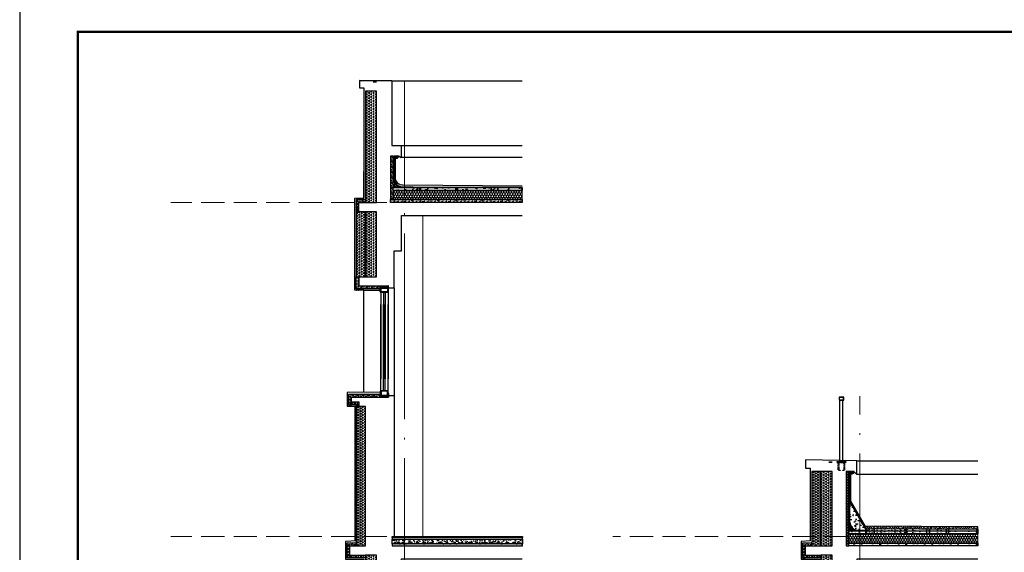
# Model space of a CAD drawing. Extents: x 447288 to 563800, y -194684 to 241749.
# Tile 16 of 91: x 462373 to 472982, y -170842 to -165102. Entities that reach past the tile are written whole.
import ezdxf

# ---------------------------------------------------------------- set-up
doc = ezdxf.new("R2010")
doc.units = 0
doc.header["$LTSCALE"] = 1000
for name, pattern in [('35$0$DASH', [0.35, 0.25, -0.1]), ('DASH', [0.35, 0.25, -0.1]), ('DOTE', [2.42, 2, -0.2, 0.02, -0.2])]:
    doc.linetypes.add(name, pattern=pattern)
doc.layers.get('0').update_dxf_attribs({"lineweight": 20})
for name, color, linetype in [('35$0$A-detl-FINISH', 1, 'Continuous'), ('35$0$A-detl-XH', 8, 'Continuous'), ('35$0$PUB_HATCH', 8, 'Continuous'), ('35$0$保温层', 2, 'Continuous'), ('8$0$PUB_HATCH', 8, 'Continuous'), ('A-ELEV-LIN1', 40, 'Continuous'), ('A-ELEV-THIN', 7, 'Continuous'), ('A-ELEV-WIN1', 135, 'Continuous'), ('A-FACE', 7, 'Continuous'), ('A-GLAZ-MULL', 135, 'Continuous'), ('A-HRAL', 3, 'Continuous'), ('A-OVER', 7, 'Continuous'), ('A-WATER-LAYER', 7, 'Continuous'), ('fill', 252, 'Continuous'), ('PUB_HATCH', 8, 'Continuous'), ('PUB_TITLE', 4, 'Continuous'), ('SURFACE', 6, 'Continuous'), ('详图填充-建筑用保温砂浆', 8, 'Continuous'), ('详图填充-细石混凝土、混凝土', 8, 'Continuous'), ('详图现充-水泥砂浆', 8, 'Continuous')]:
    doc.layers.add(name, color=color, linetype=linetype)
doc.layers.add('A-ASIS', color=115, linetype='DASH', lineweight=0, plot=False)
for name, color, linetype, lineweight in [('DOTE', 10, 'DOTE', 9), ('详图填充-防水层', 126, 'Continuous', 200), ('防水', 124, 'Continuous', 0)]:
    doc.layers.add(name, color=color, linetype=linetype, lineweight=lineweight)

# ---------------------------------------------------------------- blocks, each defined once
blk = doc.blocks.new('A$C5B8A4F07')
at = {"layer": 'A-OVER'}
for p, q in [((4, -3), (4, -17)), ((11, -17), (11, -3)), ((18, -3), (18, -17)), ((25, -17), (25, -3)), ((32, -3), (32, -17)), ((39, -17), (39, -3)), ((46, -3), (46, -17)), ((53, -17), (53, -3)), ((60, -3), (60, -17)), ((67, -17), (67, -3)), ((74, -3), (74, -17))]:
    blk.add_line(p, q, dxfattribs=at)
for centre, major_axis, start_param, end_param in [((77, -3), (-3.5, 0), 3.682692, 6.283185), ((0, -17), (-3.5, 0), 1.570796, 3.141593), ((7, -3), (-3.5, 0), 3.141593, 6.283185), ((14, -17), (3.5, 0), 3.141593, 4.712389), ((14, -17), (-3.5, 0), 1.570796, 3.141593), ((21, -3), (-3.5, 0), 3.141593, 6.283185), ((28, -17), (3.5, 0), 3.141593, 4.712389), ((28, -17), (-3.5, 0), 1.570796, 3.141593), ((35, -3), (-3.5, 0), 3.141593, 6.283185), ((42, -17), (3.5, 0), 3.141593, 4.712389), ((42, -17), (-3.5, 0), 1.570796, 3.141593), ((49, -3), (-3.5, 0), 3.141593, 6.283185), ((56, -17), (3.5, 0), 3.141593, 4.712389), ((56, -17), (-3.5, 0), 1.570796, 3.141593), ((63, -3), (-3.5, 0), 3.141593, 6.283185), ((70, -17), (3.5, 0), 3.141593, 4.712389), ((70, -17), (-3.5, 0), 1.570796, 3.141593)]:
    blk.add_ellipse(centre, major_axis=major_axis, ratio=0.857143, start_param=start_param, end_param=end_param, dxfattribs=at)
blk = doc.blocks.new('A$C768061CF')
at = {"layer": '防水'}
h = blk.add_hatch(color=256, dxfattribs=at)
edge = h.paths.add_edge_path()
edge.add_line((5, 0), (5, 70))
edge.add_arc((-5, 70), 9.7, 298.9305, 357.7503, ccw=False)
edge.add_line((0, 62), (0, 0))
edge.add_line((0, 0), (5, 0))
h = blk.add_hatch(color=256, dxfattribs=at)
edge = h.paths.add_edge_path()
edge.add_line((85, 0), (85, 49))
edge.add_arc((95, 50), 9.7, 182.2497, 241.0695)
edge.add_line((90, 41), (90, 0))
edge.add_line((90, 0), (85, 0))
at = {"layer": 'A-ELEV-WIN1'}
for points in [[(5, 20), (85, 20), (85, 70), (5, 70)], [(5, 20), (85, 20), (85, 70), (5, 70)], [(10, 25), (80, 25), (80, 65), (10, 65)]]:
    blk.add_lwpolyline(points, close=True, dxfattribs=at)
at = {"layer": 'A-OVER'}
for points in [[(5, 0), (5, 70, -0.262438), (0, 62), (0, 0)], [(85, 0), (85, 49, 0.262438), (90, 41), (90, 0)]]:
    blk.add_lwpolyline(points, format="xyb", close=True, dxfattribs=at)
at = {"layer": 'PUB_HATCH'}
blk.add_line((85, 20), (85, 0), dxfattribs=at)
at = {"layer": 'A-OVER'}
blk.add_blockref('A$C5B8A4F07', (5, 20), dxfattribs=at)
blk = doc.blocks.new('*U141')
blk.add_lwpolyline([(-45, 0), (45, 0)])
at = {"layer": 'A-ELEV-WIN1'}
for p, q in [((-40, 70), (-40, 1000)), ((-10, 70), (-10, 1000)), ((10, 70), (10, 1000)), ((40, 70), (40, 1000))]:
    blk.add_line(p, q, dxfattribs=at)
at = {"layer": 'A-OVER'}
blk.add_blockref('A$C768061CF', (-45, 0), dxfattribs=at)
blk = doc.blocks.new('*U280')
at = {"layer": 'PUB_HATCH'}
h = blk.add_hatch(dxfattribs=at)
h.set_pattern_fill('ANSI37', color=256, scale=8)
h.set_pattern_definition([(45, (-692676.029, -203303.765), (-8.98025612, 8.98025612), []), (135, (-692676.029, -203303.765), (-8.98025612, -8.98025612), [])])
edge = h.paths.add_edge_path()
edge.add_line((-50, 506), (-67, 506))
edge.add_arc((-65, 528), 21.9, 181.9987, 265.17, ccw=False)
edge.add_line((-87, 527), (-50, 527))
edge.add_line((-50, 527), (-50, 506))
h = blk.add_hatch(dxfattribs=at)
h.set_pattern_fill('HONEY', color=256, scale=10, angle=90)
h.set_pattern_definition([(90, (-33877.374, -18018.305), (-13.74815, 23.8125), [15.875, -31.75]), (210, (-33877.374, -18018.305), (-13.748155, -23.812497), [15.875, -31.75]), (150, (-33877.374, -18018.305), (-27.496305, 3e-06), [-31.75, 15.875])])
h.paths.add_polyline_path([(-30, 160), (-1421, 160), (-1421, 60), (-30, 60)])
h = blk.add_hatch(dxfattribs=at)
h.set_pattern_fill('焦渣矿渣', color=256, scale=10)
h.set_pattern_definition([(0, (-32697.26, -17968.234), (20, 34.64), [4, -36]), (300, (-32697.26, -17968.234), (39.99912, -0.000508), [4, -36]), (240, (-32693.26, -17968.234), (19.99912, -34.640508), [4, -36]), (270, (-32681.26, -17968.234), (40, -20), [6, -28.64]), (270, (-32677.26, -17968.234), (40, -20), [6, -28.64]), (270, (-32673.26, -17968.234), (40, -20), [6, -28.64])])
h.paths.add_polyline_path([(0, 60), (-1421, 60), (-1421, 30), (0, 30)])
at = {"layer": '详图填充-建筑用保温砂浆'}
h = blk.add_hatch(dxfattribs=at)
h.set_pattern_fill('HEX', color=256, scale=10, angle=270, style=0)
h.set_pattern_definition([(270, (-32335.878, -18038.607), (16.49778, -3e-15), [9.525, -19.05]), (30, (-32335.878, -18038.607), (-8.24889, 14.2874966), [9.525, -19.05]), (330, (-32335.878, -18048.132), (8.24889, 14.2874966), [9.525, -19.05])])
h.paths.add_polyline_path([(-30, 530), (0, 530), (0, 60), (-30, 60)])
at = {"layer": '详图填充-细石混凝土、混凝土'}
h = blk.add_hatch(dxfattribs=at)
h.set_pattern_fill('混凝土', color=256, scale=5)
h.set_pattern_definition([(50, (-467555.878, -289973.805), (35.8630091, -3.1376067), [3.75, -41.25]), (355, (-467555.878, -289973.805), (-6.9375667, 37.6096067), [3, -33]), (100.4514, (-467552.89, -289974.066), (28.925469, 34.471977), [3.1870095, -35.0571056]), (46.1842, (-467555.878, -289963.805), (53.3620524, -8.2759507), [5.625, -61.875]), (96.6356, (-467551.43, -289964.494), (46.7331353, 48.7058935), [4.7805144, -52.58565]), (351.1842, (-467555.88, -289963.805), (46.733097, 48.70593), [4.5, -49.5]), (21, (-467550.878, -289966.305), (29.8453526, -20.1309445), [3.75, -41.25]), (326, (-467550.878, -289966.305), (12.1657666, 36.2575023), [3, -33]), (71.4514, (-467548.39, -289967.982), (42.0111314, 16.1265248), [3.1870095, -35.0571056]), (37.5, (-467555.878, -289973.805), (0.60799277, 16.6446927), [0, -32.6, 0, -33.5, 0, -33.125]), (7.5, (-467555.878, -289973.805), (13.1534769, 19.7205856), [0, -19.1, 0, -31.85, 0, -12.625]), (327.5, (-467567.028, -289973.805), (26.6911218, -1.1277436), [0, -12.5, 0, -39, 0, -51.75]), (317.5, (-467572.028, -289973.805), (29.1593085, 5.0052491), [0, -16.25, 0, -25.9, 0, -36.75])])
edge = h.paths.add_edge_path()
edge.add_line((-130, 190), (-30, 190))
edge.add_line((-30, 190), (-30, 290))
edge.add_arc((-130, 290), 100, -90, 0, ccw=False)
h = blk.add_hatch(dxfattribs=at)
h.set_pattern_fill('混凝土', color=256, scale=15)
h.set_pattern_definition([(50, (-361.38, -80.33), (107.589, -9.413), [11.25, -123.75]), (355, (-361.38, -80.33), (-20.813, 112.829), [9, -99]), (100.451, (-352.42, -81.11), (86.776, 103.416), [9.561, -105.171]), (46.184, (-361.38, -50.33), (160.086, -24.828), [16.875, -185.625]), (96.636, (-348.04, -52.4), (140.2, 146.118), [14.342, -157.757]), (351.184, (-361.38, -50.33), (140.2, 146.118), [13.5, -148.5]), (21, (-346.38, -57.83), (89.536, -60.393), [11.25, -123.75]), (326, (-346.38, -57.83), (36.497, 108.773), [9, -99]), (71.451, (-338.92, -62.86), (126.033, 48.38), [9.561, -105.171]), (37.5, (-361.38, -80.33), (1.824, 49.9341), [0, -97.8, 0, -100.5, 0, -99.375]), (7.5, (-361.38, -80.33), (39.4604, 59.1618), [0, -57.3, 0, -95.55, 0, -37.875]), (327.5, (-394.83, -80.33), (80.0734, -3.3832), [0, -37.5, 0, -117, 0, -155.25]), (317.5, (-409.83, -80.33), (87.478, 15.0157), [0, -48.75, 0, -77.7, 0, -110.25])])
h.paths.add_polyline_path([(-30, 190), (-1421, 190), (-1421, 160), (-30, 160)])
at = {"layer": 'A-ASIS'}
blk.add_lwpolyline([(-30, 160), (-1421, 160), (-1421, 60), (-30, 60)], close=True, dxfattribs=at)
at = {"layer": 'A-ELEV-THIN'}
blk.add_lwpolyline([(-50, 506), (-67, 506, -0.379721), (-87, 527), (-87, 527), (-50, 527)], format="xyb", close=True, dxfattribs=at)
at = {"layer": 'A-WATER-LAYER'}
for points in [[(-87, 530), (-35, 530), (-35, 296, -0.414214), (-137, 195), (-240, 195), (-250, 190), (-1421, 190)], [(-87, 527), (-38, 527), (-38, 296, -0.414214), (-137, 198), (-241, 198), (-250, 193), (-1421, 193)], [(-50, 527), (-50, 296, -0.43148), (-138, 219), (-1421, 209)], [(-30, 530), (-30, 296, -0.414214), (-137, 190), (-241, 190)], [(-33, 530), (-33, 296, -0.414214), (-137, 193), (-241, 193)]]:
    blk.add_lwpolyline(points, format="xyb", dxfattribs=at)
at = {"layer": 'PUB_HATCH'}
blk.add_lwpolyline([(0, 60), (-1421, 60), (-1421, 30), (0, 30)], close=True, dxfattribs=at)
at = {"layer": 'SURFACE', "linetype": 'ByBlock'}
blk.add_lwpolyline([(-30, 530), (0, 530), (0, 60), (-30, 60)], close=True, dxfattribs=at)
at = {"layer": 'SURFACE'}
for points in [[(-30, 190), (-1421, 190), (-1421, 160), (-30, 160)], [(-30, 160), (-30, 160), (-30, 60), (-30, 60)]]:
    blk.add_lwpolyline(points, close=True, dxfattribs=at)
blk.add_lwpolyline([(-1421, 60), (-1421, 60), (-30, 60), (-30, 160), (-1421, 160)], dxfattribs=at)
at = {"layer": '详图填充-防水层', "linetype": 'DASH', "ltscale": 0.1, "const_width": 3}
for points in [[(-32, 530), (-32, 296, -0.414214), (-137, 191), (-241, 191)], [(-87, 528), (-37, 528), (-37, 296, -0.414214), (-137, 196), (-241, 196), (-250, 191), (-1421, 191)]]:
    blk.add_lwpolyline(points, format="xyb", dxfattribs=at)
at = {"layer": '详图现充-水泥砂浆'}
blk.add_lwpolyline([(-130, 190), (-30, 190), (-30, 290, -0.414214)], format="xyb", close=True, dxfattribs=at)
blk = doc.blocks.new('*U209')
at = {"layer": 'fill'}
h = blk.add_hatch(dxfattribs=at)
h.set_pattern_fill('TRIANG', color=256, scale=10, angle=90, style=0)
h.set_pattern_definition([(150, (0, 4558.208), (-24.74667, -14.2875), [14.2875, -14.2875]), (210, (0, 4558.208), (-3e-06, -28.575), [14.2875, -14.2875]), (90, (-12.373, 4551.064), (-24.74667, 14.2875), [14.2875, -14.2875])])
h.paths.add_polyline_path([(-20, 2929), (100, 2929), (100, 1729), (-20, 1729)])
at = {"layer": 'SURFACE'}
blk.add_lwpolyline([(-20, 2929), (100, 2929), (100, 1729), (-20, 1729)], close=True, dxfattribs=at)
blk = doc.blocks.new('HesiBlk_20210815100903313')
at = {"layer": 'A-FACE'}
blk.add_hatch(color=251, dxfattribs=at).paths.add_polyline_path([(20, 0), (0, 0), (0, -15), (3, -15), (3, -3), (17, -3), (17, -15), (20, -15)])
at = {"layer": 'A-ASIS'}
blk.add_lwpolyline([(0, -15), (-20, -15)], dxfattribs=at)
at = {"layer": 'A-FACE'}
blk.add_lwpolyline([(20, 0), (0, 0), (0, -15), (3, -15), (3, -3), (17, -3), (17, -15), (20, -15)], close=True, dxfattribs=at)
blk = doc.blocks.new('*U211')
at = {"layer": 'PUB_HATCH'}
h = blk.add_hatch(dxfattribs=at)
h.set_pattern_fill('HEX', color=256, scale=10, style=0)
h.set_pattern_definition([(0, (-753416.266, 93899.307), (0, 16.49778), [9.525, -19.05]), (120, (-753416.266, 93899.307), (-14.2874966, -8.24889), [9.525, -19.05]), (60, (-753406.741, 93899.307), (-14.2874966, 8.24889), [9.525, -19.05])])
h.paths.add_polyline_path([(-30, 30), (-30, -100), (0, -100), (0, 0), (230, 0), (230, 30)])
at = {"layer": 'SURFACE'}
blk.add_lwpolyline([(-30, 30), (-30, -100), (0, -100), (0, 0), (230, 0), (230, 30)], close=True, dxfattribs=at)
blk = doc.blocks.new('*U222')
at = {"layer": 'PUB_HATCH'}
h = blk.add_hatch(dxfattribs=at)
h.set_pattern_fill('HEX', color=256, scale=10, style=0)
h.set_pattern_definition([(0, (-753576.266, 93899.307), (0, 16.49778), [9.525, -19.05]), (120, (-753576.266, 93899.307), (-14.2874966, -8.24889), [9.525, -19.05]), (60, (-753566.741, 93899.307), (-14.2874966, 8.24889), [9.525, -19.05])])
h.paths.add_polyline_path([(-30, 30), (-30, -100), (0, -100), (0, 0), (70, 0), (70, 30)])
at = {"layer": 'SURFACE'}
blk.add_lwpolyline([(-30, 30), (-30, -100), (0, -100), (0, 0), (70, 0), (70, 30)], close=True, dxfattribs=at)
blk = doc.blocks.new('*U210')
at = {"layer": 'fill'}
h = blk.add_hatch(dxfattribs=at)
h.set_pattern_fill('TRIANG', color=256, scale=10, angle=90, style=0)
h.set_pattern_definition([(150, (0, 5058.208), (-24.74667, -14.2875), [14.2875, -14.2875]), (210, (0, 5058.208), (-3e-06, -28.575), [14.2875, -14.2875]), (90, (-12.373, 5051.064), (-24.74667, 14.2875), [14.2875, -14.2875])])
h.paths.add_polyline_path([(-20, 2929), (100, 2929), (100, 2229), (-20, 2229)])
at = {"layer": 'SURFACE'}
blk.add_lwpolyline([(-20, 2929), (100, 2929), (100, 2229), (-20, 2229)], close=True, dxfattribs=at)
blk = doc.blocks.new('FDXRGF')
at = {"layer": 'fill'}
h = blk.add_hatch(dxfattribs=at)
h.set_pattern_fill('TRIANG', color=256, scale=10, angle=90, style=0)
h.set_pattern_definition([(150, (-889852.376, -59204.517), (-24.74667296, -14.2874949), [14.2875, -14.2875]), (210, (-889852.376, -59204.517), (-2.96e-06, -28.5749949), [14.2875, -14.2875]), (90, (-889864.75, -59211.66), (-24.74667, 14.2875), [14.2875, -14.2875])])
h.paths.add_polyline_path([(-370, 500), (-470, 500), (-470, -200), (-370, -200)])
at = {"layer": 'A-OVER'}
for points in [[(-85, 1912), (-435, 1915), (-435, 1835), (-385, 1835), (-385, 650)], [(-435, 1915), (-85, 1912), (-85, 1215), (15, 1215), (15, 1080), (-13, 1097)], [(-85, 1912), (1321, 1912)], [(15, 1214), (1321, 1214)], [(15, 1088), (1321, 1088)], [(-385, 650), (-385, 935)], [(-485, 455), (-485, 645), (-385, 650)], [(-385, -345), (-485, -345), (-485, 455)], [(-120, -320), (-60, -320), (-60, 80), (20, 80), (20, 460), (1321, 460)], [(-385, -345), (-210, -345)], [(-385, -345), (-210, -345)]]:
    blk.add_lwpolyline(points, dxfattribs=at)
blk.add_lwpolyline([(-250, 1900), (-250, 1900), (-285, 1900), (-285, 1900)], close=True, dxfattribs=at)
at = {"layer": 'SURFACE'}
blk.add_lwpolyline([(-370, 500), (-470, 500), (-470, -200), (-370, -200)], close=True, dxfattribs=at)
at = {"xscale": -1}
for name, p in [('*U209', (-270, -1129)), ('*U280', (-100, 570)), ('*U210', (-270, -2429))]:
    blk.add_blockref(name, p, dxfattribs=at)
for name, p in [('*U222', (-440, 600)), ('HesiBlk_20210815100903313', (-465, -330))]:
    blk.add_blockref(name, p)
at = {"xscale": -1, "rotation": 180}
blk.add_blockref('*U211', (-440, -300), dxfattribs=at)
blk = doc.blocks.new('*U179')
at = {"layer": 'PUB_HATCH'}
h = blk.add_hatch(dxfattribs=at)
h.set_pattern_fill('HEX', color=256, scale=10, style=0)
h.set_pattern_definition([(0, (-753316.277, 93899.307), (0, 16.49778), [9.525, -19.05]), (120, (-753316.277, 93899.307), (-14.2874966, -8.24889), [9.525, -19.05]), (60, (-753306.752, 93899.307), (-14.2874966, 8.24889), [9.525, -19.05])])
h.paths.add_polyline_path([(-30, 30), (-30, -100), (0, -100), (0, 0), (330, 0), (330, 30)])
at = {"layer": 'SURFACE'}
blk.add_lwpolyline([(-30, 30), (-30, -100), (0, -100), (0, 0), (330, 0), (330, 30)], close=True, dxfattribs=at)
blk = doc.blocks.new('*U178')
at = {"layer": '35$0$A-detl-XH', "linetype": 'Continuous'}
h = blk.add_hatch(dxfattribs=at)
h.set_pattern_fill('混凝土', color=256, scale=10, style=0)
h.set_pattern_definition([(50, (-50333.923, -34543.11), (71.72602, -6.275213), [7.5, -82.5]), (355, (-50333.92, -34543.11), (-13.87513, 75.21921), [6, -66]), (100.4514, (-50327.946, -34543.63), (57.85094, 68.943954), [6.37402, -70.11421]), (46.1842, (-50333.92, -34523.11), (106.7241, -16.5519), [11.25, -123.75]), (96.6356, (-50325.03, -34524.49), (93.46627, 97.41179), [9.56103, -105.1713]), (351.1842, (-50333.92, -34523.11), (93.4662, 97.41186), [9, -99]), (21, (-50323.923, -34528.11), (59.690705, -40.26189), [7.5, -82.5]), (326, (-50323.92, -34528.11), (24.33153, 72.515005), [6, -66]), (71.4514, (-50318.95, -34531.464), (84.02226, 32.25305), [6.37402, -70.11421]), (37.5, (-50333.923, -34543.11), (1.215986, 33.289385), [0, -65.2, 0, -67, 0, -66.25]), (7.5, (-50333.923, -34543.11), (26.306954, 39.441171), [0, -38.2, 0, -63.7, 0, -25.25]), (327.5, (-50356.223, -34543.11), (53.382244, -2.255487), [0, -25, 0, -78, 0, -103.5]), (317.5, (-50366.223, -34543.11), (58.318617, 10.0105), [0, -32.5, 0, -51.8, 0, -73.5])])
h.paths.add_polyline_path([(-488, 100), (914, 100), (914, 50), (-488, 50)])
at = {"layer": '35$0$PUB_HATCH'}
h = blk.add_hatch(dxfattribs=at)
h.set_pattern_fill('ANSI31', color=256, scale=10, style=0)
h.set_pattern_definition([(45, (91.65, 0.005), (-11.22532, 11.22532), [])])
h.paths.add_polyline_path([(-488, 130), (914, 130), (914, 120), (-488, 120)])
at = {"layer": '8$0$PUB_HATCH'}
h = blk.add_hatch(dxfattribs=at)
h.set_pattern_fill('HONEY', color=252, scale=5)
h.set_pattern_definition([(0, (913.618, 0), (11.90625, 6.874075), [7.9375, -15.875]), (120, (913.618, 0), (-11.90625, 6.874077), [7.9375, -15.875]), (60, (913.618, 0), (1e-06, 13.748152), [-15.875, 7.9375])])
h.paths.add_polyline_path([(914, 50), (-488, 50), (-488, 30), (914, 30)])
at = {"layer": 'PUB_HATCH', "linetype": 'Continuous'}
h = blk.add_hatch(dxfattribs=at)
h.set_pattern_fill('AR-SAND', color=256, scale=10, style=0)
h.set_pattern_definition([(37.5, (-50333.923, -34533.117), (-0.8000156, 24.470662), [0, -19.304, 0, -21.59, 0, -20.6375]), (7.5, (-50333.923, -34533.117), (22.476164, 35.841255), [0, -10.414, 0, -17.399, 0, -6.6675]), (327.5, (-50349.544, -34533.117), (39.5496185, 0.071859), [0, -6.35, 0, -22.86, 0, -29.845]), (317.5, (-50349.544, -34533.117), (38.177823, 11.146466), [0, -3.175, 0, -14.986, 0, -17.145])])
h.paths.add_polyline_path([(914, 100), (914, 120), (-488, 120), (-488, 100)])
blk.add_lwpolyline([(-488, 130), (914, 130), (914, 120), (-488, 120)], close=True)
at = {"linetype": 'Continuous'}
blk.add_lwpolyline([(914, 100), (914, 120), (-488, 120), (-488, 100)], close=True, dxfattribs=at)
at = {"layer": '35$0$A-detl-FINISH', "linetype": 'Continuous'}
blk.add_line((-463, 100), (914, 100), dxfattribs=at)
for centre in [(-457, 62), (-377, 62), (-297, 62), (-217, 62), (-137, 62), (-57, 62), (23, 62), (103, 62), (183, 62), (263, 62), (343, 62), (423, 62), (503, 62), (583, 62), (663, 62), (743, 62), (823, 62)]:
    blk.add_circle(centre, 8, dxfattribs=at)
at = {"layer": '35$0$保温层'}
blk.add_lwpolyline([(914, 52), (914, 100)], dxfattribs=at)
at = {"layer": 'A-ELEV-THIN'}
blk.add_lwpolyline([(-488, 100), (914, 100), (914, 50), (-488, 50)], close=True, dxfattribs=at)
at = {"layer": 'SURFACE', "color": 2}
blk.add_lwpolyline([(914, 50), (-488, 50), (-488, 30), (914, 30)], close=True, dxfattribs=at)
at = {"layer": '防水', "linetype": '35$0$DASH', "ltscale": 0.15, "const_width": 0.8}
blk.add_lwpolyline([(-488, 50), (914, 50)], dxfattribs=at)
blk = doc.blocks.new('*U208')
at = {"layer": 'fill'}
h = blk.add_hatch(dxfattribs=at)
h.set_pattern_fill('TRIANG', color=256, scale=10, angle=90, style=0)
h.set_pattern_definition([(150, (0, 5198.208), (-24.74667, -14.2875), [14.2875, -14.2875]), (210, (0, 5198.208), (-3e-06, -28.575), [14.2875, -14.2875]), (90, (-12.373, 5191.064), (-24.74667, 14.2875), [14.2875, -14.2875])])
h.paths.add_polyline_path([(-20, 2949), (100, 2949), (100, 2349), (-20, 2349)])
at = {"layer": 'SURFACE'}
blk.add_lwpolyline([(-20, 2949), (100, 2949), (100, 2349), (-20, 2349)], close=True, dxfattribs=at)
blk = doc.blocks.new('*U217')
at = {"layer": 'PUB_HATCH'}
h = blk.add_hatch(dxfattribs=at)
h.set_pattern_fill('HEX', color=256, scale=10, style=0)
h.set_pattern_definition([(0, (-753476.277, 93999.307), (0, 16.49778), [9.525, -19.05]), (120, (-753476.277, 93999.307), (-14.2874966, -8.24889), [9.525, -19.05]), (60, (-753466.752, 93999.307), (-14.2874966, 8.24889), [9.525, -19.05])])
h.paths.add_polyline_path([(-30, 30), (-30, 0), (0, 0), (170, 0), (170, 30)])
at = {"layer": 'SURFACE'}
blk.add_lwpolyline([(-30, 30), (-30, 0), (0, 0), (0, 0), (170, 0), (170, 30)], close=True, dxfattribs=at)
blk = doc.blocks.new('*U216')
at = {"layer": 'PUB_HATCH'}
h = blk.add_hatch(dxfattribs=at)
h.set_pattern_fill('HEX', color=256, scale=10, style=0)
h.set_pattern_definition([(0, (-753476.277, 93899.307), (0, 16.49778), [9.525, -19.05]), (120, (-753476.277, 93899.307), (-14.2874966, -8.24889), [9.525, -19.05]), (60, (-753466.752, 93899.307), (-14.2874966, 8.24889), [9.525, -19.05])])
h.paths.add_polyline_path([(-30, 30), (-30, -100), (0, -100), (0, 0), (170, 0), (170, 30)])
at = {"layer": 'SURFACE'}
blk.add_lwpolyline([(-30, 30), (-30, -100), (0, -100), (0, 0), (170, 0), (170, 30)], close=True, dxfattribs=at)
blk = doc.blocks.new('*U207')
at = {"layer": 'PUB_HATCH'}
h = blk.add_hatch(dxfattribs=at)
h.set_pattern_fill('HEX', color=256, scale=10, style=0)
h.set_pattern_definition([(0, (-753576.274, 93999.307), (0, 16.49778), [9.525, -19.05]), (120, (-753576.274, 93999.307), (-14.2874966, -8.24889), [9.525, -19.05]), (60, (-753566.749, 93999.307), (-14.2874966, 8.24889), [9.525, -19.05])])
h.paths.add_polyline_path([(-30, 30), (-30, 0), (0, 0), (70, 0), (70, 30)])
at = {"layer": 'SURFACE'}
blk.add_lwpolyline([(-30, 30), (-30, 0), (0, 0), (0, 0), (70, 0), (70, 30)], close=True, dxfattribs=at)
blk = doc.blocks.new('ZSDFASWET')
at = {"layer": 'A-OVER'}
for points in [[(-470, 172), (-585, 165), (-585, -25), (-385, -25), (-385, -530), (-585, -535), (-585, -725), (-210, -725)], [(-120, -700), (-60, -700), (-60, -400), (20, -400), (20, -20), (1321, -20)], [(-570, -580), (-570, -580), (-570, -680), (-210, -680)]]:
    blk.add_lwpolyline(points, dxfattribs=at)
for name, p in [('*U178', (408, 90)), ('*U207', (-540, 120)), ('*U217', (-540, -580)), ('HesiBlk_20210815100903313', (-565, -710))]:
    blk.add_blockref(name, p)
at = {"xscale": -1, "rotation": 180}
for name, p in [('*U216', (-540, 20)), ('*U179', (-540, -680))]:
    blk.add_blockref(name, p, dxfattribs=at)
at = {"xscale": -1}
blk.add_blockref('*U208', (-270, -2929), dxfattribs=at)
blk = doc.blocks.new('*U188')
at = {"layer": 'PUB_HATCH'}
h = blk.add_hatch(dxfattribs=at)
h.set_pattern_fill('HEX', color=256, scale=10, style=0)
h.set_pattern_definition([(0, (-753316.348, 93899.307), (0, 16.49778), [9.525, -19.05]), (120, (-753316.348, 93899.307), (-14.2874966, -8.24889), [9.525, -19.05]), (60, (-753306.823, 93899.307), (-14.2874966, 8.24889), [9.525, -19.05])])
h.paths.add_polyline_path([(-30, 30), (-30, -100), (0, -100), (0, 0), (330, 0), (330, 30)])
at = {"layer": 'SURFACE'}
blk.add_lwpolyline([(-30, 30), (-30, -100), (0, -100), (0, 0), (330, 0), (330, 30)], close=True, dxfattribs=at)
blk = doc.blocks.new('*U306')
at = {"layer": 'fill'}
h = blk.add_hatch(dxfattribs=at)
h.set_pattern_fill('TRIANG', color=256, scale=10, angle=90, style=0)
h.set_pattern_definition([(150, (0, 3558.208), (-24.74667, -14.2875), [14.2875, -14.2875]), (210, (0, 3558.208), (-3e-06, -28.575), [14.2875, -14.2875]), (90, (-12.373, 3551.064), (-24.74667, 14.2875), [14.2875, -14.2875])])
h.paths.add_polyline_path([(-20, 2229), (100, 2229), (100, 1429), (-20, 1429)])
at = {"layer": 'SURFACE'}
blk.add_lwpolyline([(-20, 2229), (100, 2229), (100, 1429), (-20, 1429)], close=True, dxfattribs=at)
blk = doc.blocks.new('*U212')
at = {"layer": 'PUB_HATCH'}
h = blk.add_hatch(dxfattribs=at)
h.set_pattern_fill('HEX', color=256, scale=10, style=0)
h.set_pattern_definition([(0, (-753476.348, 93999.307), (0, 16.49778), [9.525, -19.05]), (120, (-753476.348, 93999.307), (-14.2874966, -8.24889), [9.525, -19.05]), (60, (-753466.823, 93999.307), (-14.2874966, 8.24889), [9.525, -19.05])])
h.paths.add_polyline_path([(-30, 30), (-30, 0), (0, 0), (0, 0), (170, 0), (170, 30)])
at = {"layer": 'SURFACE'}
blk.add_lwpolyline([(-30, 30), (-30, 0), (0, 0), (0, 0), (170, 0), (170, 30)], close=True, dxfattribs=at)
blk = doc.blocks.new('*U214')
at = {"layer": 'PUB_HATCH'}
h = blk.add_hatch(dxfattribs=at)
h.set_pattern_fill('HEX', color=256, scale=10, style=0)
h.set_pattern_definition([(0, (-753476.349, 93899.307), (0, 16.49778), [9.525, -19.05]), (120, (-753476.349, 93899.307), (-14.2874966, -8.24889), [9.525, -19.05]), (60, (-753466.824, 93899.307), (-14.2874966, 8.24889), [9.525, -19.05])])
h.paths.add_polyline_path([(-30, 30), (-30, -100), (0, -100), (0, 0), (170, 0), (170, 30)])
at = {"layer": 'SURFACE'}
blk.add_lwpolyline([(-30, 30), (-30, -100), (0, -100), (0, 0), (170, 0), (170, 30)], close=True, dxfattribs=at)
blk = doc.blocks.new('*U213')
at = {"layer": 'PUB_HATCH'}
h = blk.add_hatch(dxfattribs=at)
h.set_pattern_fill('HEX', color=256, scale=10, style=0)
h.set_pattern_definition([(0, (-753576.253, 93999.307), (0, 16.49778), [9.525, -19.05]), (120, (-753576.253, 93999.307), (-14.2874966, -8.24889), [9.525, -19.05]), (60, (-753566.728, 93999.307), (-14.2874966, 8.24889), [9.525, -19.05])])
h.paths.add_polyline_path([(-30, 30), (-30, 0), (0, 0), (0, 0), (70, 0), (70, 30)])
at = {"layer": 'SURFACE'}
blk.add_lwpolyline([(-30, 30), (-30, 0), (0, 0), (0, 0), (70, 0), (70, 30)], close=True, dxfattribs=at)
blk = doc.blocks.new('*U215')
at = {"layer": 'fill'}
h = blk.add_hatch(dxfattribs=at)
h.set_pattern_fill('TRIANG', color=256, scale=10, angle=90, style=0)
h.set_pattern_definition([(150, (0, 3558.208), (-24.74667, -14.2875), [14.2875, -14.2875]), (210, (0, 3558.208), (-3e-06, -28.575), [14.2875, -14.2875]), (90, (-12.373, 3551.064), (-24.74667, 14.2875), [14.2875, -14.2875])])
h.paths.add_polyline_path([(-20, 2129), (100, 2129), (100, 1529), (-20, 1529)])
at = {"layer": 'SURFACE'}
blk.add_lwpolyline([(-20, 2129), (100, 2129), (100, 1529), (-20, 1529)], close=True, dxfattribs=at)
blk = doc.blocks.new('A$C43A258F8')
at = {"layer": 'A-GLAZ-MULL'}
blk.add_lwpolyline([(0, -50), (0, 50), (5, 50), (5, -50)], close=True, dxfattribs=at)
at = {"layer": 'A-GLAZ-MULL', "linetype": 'DASH', "ltscale": 0.05}
blk.add_lwpolyline([(79, 35), (21, 35, 0.414214), (5, 19), (5, -19, 0.414214), (21, -35), (79, -35, 0.414214), (95, -19), (95, -14), (89, -14), (89, -19, -0.414214), (79, -29), (21, -29, -0.414214), (11, -19), (11, 19, -0.414214), (21, 29), (79, 29, -0.414214), (89, 19), (89, 14), (95, 14), (95, 19, 0.414214), (79, 35)], format="xyb", dxfattribs=at)
blk = doc.blocks.new('*U305')
at = {"layer": 'A-HRAL'}
for points in [[(-75, 695), (-75, 665), (-25, 665), (-25, 695)], [(-73, 693), (-73, 667), (-27, 667), (-27, 693)]]:
    blk.add_lwpolyline(points, close=True, dxfattribs=at)
for points in [[(-65, 0), (-65, 665)], [(-35, 0), (-35, 665)]]:
    blk.add_lwpolyline(points, dxfattribs=at)
at = {"layer": 'A-GLAZ-MULL', "xscale": -1, "rotation": 90}
blk.add_blockref('A$C43A258F8', (-50, 0), dxfattribs=at)
blk = doc.blocks.new('fxgs')
h = blk.add_hatch()
h.set_pattern_fill('ANSI33', color=253, scale=10)
h.set_pattern_definition([(45, (-396717.207, -189334.19), (-22.4506403, 22.4506403), []), (45, (-396694.756, -189334.19), (-22.4506403, 22.4506403), [15.875, -7.9375])])
h.paths.add_polyline_path([(1321, 299), (1321, 324), (107, 333), (107, 308)])
at = {"layer": 'fill'}
h = blk.add_hatch(dxfattribs=at)
h.set_pattern_fill('TRIANG', color=256, scale=10, angle=90, style=0)
h.set_pattern_definition([(150, (-650656.406, -19431.842), (-24.746673, -14.2874949), [14.2875, -14.2875]), (210, (-650656.406, -19431.842), (-3e-06, -28.5749949), [14.2875, -14.2875]), (90, (-650668.78, -19438.985), (-24.74667, 14.2875), [14.2875, -14.2875])])
h.paths.add_polyline_path([(-370, 920), (-470, 920), (-470, 120), (-370, 120)])
at = {"layer": 'PUB_HATCH'}
h = blk.add_hatch(dxfattribs=at)
h.set_pattern_fill('ANSI37', color=256, scale=8)
h.set_pattern_definition([(45, (-692676.029, -202803.651), (-8.98025612, 8.98025612), []), (135, (-692676.029, -202803.651), (-8.98025612, -8.98025612), [])])
edge = h.paths.add_edge_path()
edge.add_line((-50, 896), (-33, 896))
edge.add_arc((-35, 918), 21.9, 274.83, 358.0013)
edge.add_line((-13, 917), (-50, 917))
edge.add_line((-50, 917), (-50, 896))
h = blk.add_hatch(dxfattribs=at)
h.set_pattern_fill('HONEY', color=256, scale=10, angle=90)
h.set_pattern_definition([(90, (-33877.374, -17818.305), (-13.74815, 23.8125), [15.875, -31.75]), (210, (-33877.374, -17818.305), (-13.748155, -23.812497), [15.875, -31.75]), (150, (-33877.374, -17818.305), (-27.496305, 3e-06), [-31.75, 15.875])])
h.paths.add_polyline_path([(-70, 250), (-70, 220), (-70, 220), (-70, 150), (1321, 150), (1321, 250)])
h = blk.add_hatch(dxfattribs=at)
h.set_pattern_fill('焦渣矿渣', color=256, scale=10)
h.set_pattern_definition([(0, (-32697.26, -17768.235), (20, 34.64), [4, -36]), (300, (-32697.26, -17768.235), (39.99912, -0.000508), [4, -36]), (240, (-32693.26, -17768.235), (19.99912, -34.640508), [4, -36]), (270, (-32681.26, -17768.235), (40, -20), [6, -28.64]), (270, (-32677.26, -17768.235), (40, -20), [6, -28.64]), (270, (-32673.26, -17768.235), (40, -20), [6, -28.64])])
h.paths.add_polyline_path([(-70, 150), (1321, 150), (1321, 120), (-70, 120)])
at = {"layer": '详图填充-建筑用保温砂浆'}
h = blk.add_hatch(dxfattribs=at)
h.set_pattern_fill('HEX', color=256, scale=10, angle=270, style=0)
h.set_pattern_definition([(270, (-32335.878, -17438.824), (16.49778, -3e-15), [9.525, -19.05]), (30, (-32335.878, -17438.824), (-8.24889, 14.2874966), [9.525, -19.05]), (330, (-32335.878, -17448.349), (8.24889, 14.2874966), [9.525, -19.05])])
h.paths.add_polyline_path([(-70, 920), (-100, 920), (-100, 120), (-70, 120)])
at = {"layer": '详图填充-细石混凝土、混凝土'}
h = blk.add_hatch(dxfattribs=at)
h.set_pattern_fill('混凝土', color=256, scale=15)
h.set_pattern_definition([(50, (-361.46, 148.56), (107.589, -9.413), [11.25, -123.75]), (355, (-361.46, 148.56), (-20.813, 112.829), [9, -99]), (100.4514, (-352.49, 147.77), (86.7764, 103.416), [9.561, -105.171]), (46.184, (-361.46, 178.56), (160.086, -24.828), [16.875, -185.625]), (96.636, (-348.12, 176.49), (140.2, 146.118), [14.342, -157.757]), (351.184, (-361.46, 178.56), (140.2, 146.118), [13.5, -148.5]), (21, (-346.46, 171.06), (89.536, -60.393), [11.25, -123.75]), (326, (-346.46, 171.06), (36.497, 108.7725), [9, -99]), (71.4514, (-339, 166.03), (126.0334, 48.3796), [9.561, -105.171]), (37.5, (-361.456, 148.56), (1.824, 49.9341), [0, -97.8, 0, -100.5, 0, -99.375]), (7.5, (-361.456, 148.56), (39.4604, 59.1618), [0, -57.3, 0, -95.55, 0, -37.875]), (327.5, (-394.906, 148.56), (80.0734, -3.3832), [0, -37.5, 0, -117, 0, -155.25]), (317.5, (-409.906, 148.56), (87.478, 15.0157), [0, -48.75, 0, -77.7, 0, -110.25])])
edge = h.paths.add_edge_path()
edge.add_line((-50, 580), (107, 308))
edge.add_line((107, 308), (1321, 299))
edge.add_line((1321, 299), (1321, 279))
edge.add_line((1321, 279), (150, 283))
edge.add_line((150, 283), (44, 288))
edge.add_arc((37, 387), 99, 180.1196, 274.194, ccw=False)
edge.add_line((-62, 386), (-62, 580))
edge.add_line((-62, 580), (-50, 580))
h = blk.add_hatch(dxfattribs=at)
h.set_pattern_fill('混凝土', color=256, scale=5)
h.set_pattern_definition([(50, (-467555.878, -289773.805), (35.8630091, -3.1376067), [3.75, -41.25]), (355, (-467555.878, -289773.805), (-6.9375667, 37.6096067), [3, -33]), (100.4514, (-467552.89, -289774.067), (28.925469, 34.471977), [3.1870095, -35.0571056]), (46.1842, (-467555.878, -289763.805), (53.3620524, -8.2759507), [5.625, -61.875]), (96.6356, (-467551.43, -289764.495), (46.7331353, 48.7058935), [4.7805144, -52.58565]), (351.1842, (-467555.88, -289763.805), (46.733097, 48.70593), [4.5, -49.5]), (21, (-467550.878, -289766.305), (29.8453526, -20.1309445), [3.75, -41.25]), (326, (-467550.878, -289766.305), (12.1657666, 36.2575023), [3, -33]), (71.4514, (-467548.39, -289767.983), (42.0111314, 16.1265248), [3.1870095, -35.0571056]), (37.5, (-467555.878, -289773.805), (0.60799277, 16.6446927), [0, -32.6, 0, -33.5, 0, -33.125]), (7.5, (-467555.878, -289773.805), (13.1534769, 19.7205856), [0, -19.1, 0, -31.85, 0, -12.625]), (327.5, (-467567.028, -289773.805), (26.6911218, -1.1277436), [0, -12.5, 0, -39, 0, -51.75]), (317.5, (-467572.028, -289773.805), (29.1593085, 5.0052491), [0, -16.25, 0, -25.9, 0, -36.75])])
edge = h.paths.add_edge_path()
edge.add_line((30, 280), (-70, 280))
edge.add_line((-70, 280), (-70, 380))
edge.add_arc((30, 380), 100, 180, 270)
h = blk.add_hatch(dxfattribs=at)
h.set_pattern_fill('混凝土', color=256, scale=15)
h.set_pattern_definition([(50, (-361.38, 119.67), (107.589, -9.413), [11.25, -123.75]), (355, (-361.38, 119.67), (-20.813, 112.829), [9, -99]), (100.4514, (-352.42, 118.89), (86.7764, 103.416), [9.561, -105.171]), (46.184, (-361.38, 149.67), (160.086, -24.828), [16.875, -185.625]), (96.636, (-348.04, 147.6), (140.2, 146.118), [14.342, -157.757]), (351.184, (-361.38, 149.67), (140.2, 146.118), [13.5, -148.5]), (21, (-346.38, 142.17), (89.536, -60.393), [11.25, -123.75]), (326, (-346.38, 142.17), (36.497, 108.7725), [9, -99]), (71.4514, (-338.92, 137.14), (126.0334, 48.3796), [9.561, -105.171]), (37.5, (-361.38, 119.67), (1.824, 49.9341), [0, -97.8, 0, -100.5, 0, -99.375]), (7.5, (-361.38, 119.67), (39.4604, 59.1618), [0, -57.3, 0, -95.55, 0, -37.875]), (327.5, (-394.83, 119.67), (80.0734, -3.3832), [0, -37.5, 0, -117, 0, -155.25]), (317.5, (-409.83, 119.67), (87.478, 15.0157), [0, -48.75, 0, -77.7, 0, -110.25])])
h.paths.add_polyline_path([(-70, 280), (1321, 280), (1321, 250), (-70, 250)])
blk.add_lwpolyline([(107, 308), (107, 333)])
at = {"layer": 'A-ASIS'}
blk.add_lwpolyline([(-70, 250), (1321, 250), (1321, 150), (-70, 150), (-70, 220), (-70, 220)], close=True, dxfattribs=at)
at = {"layer": 'A-ELEV-LIN1'}
blk.add_lwpolyline([(1321, 299), (1321, 324), (107, 333), (107, 308)], close=True, dxfattribs=at)
for points in [[(907, 302), (907, 327)], [(917, 302), (917, 327)]]:
    blk.add_lwpolyline(points, dxfattribs=at)
at = {"layer": 'A-ELEV-THIN'}
blk.add_lwpolyline([(-50, 896), (-33, 896, 0.379721), (-13, 917), (-13, 917), (-50, 917)], format="xyb", close=True, dxfattribs=at)
at = {"layer": 'A-OVER'}
for points in [[(15, 893), (15, 1035), (-535, 1045), (-535, 955), (-485, 955), (-485, 172)], [(15, 1035), (1321, 1035)], [(-485, 920), (-485, 172), (-585, 165), (-585, -25)], [(-13, 917), (15, 893)], [(15, 893), (1321, 893)], [(-485, 172), (-585, 165), (-585, -25), (-385, -25), (-385, -529), (-585, -535), (-585, -725), (-210, -725)], [(-120, -700), (-60, -700), (-60, -400), (20, -400), (20, -20), (1321, -20)]]:
    blk.add_lwpolyline(points, dxfattribs=at)
blk.add_lwpolyline([(-250, 1020), (-250, 1020), (-285, 1020), (-285, 1020)], close=True, dxfattribs=at)
at = {"layer": 'A-WATER-LAYER'}
for points in [[(-70, 920), (-70, 386, 0.414214), (37, 280), (141, 280)], [(-67, 920), (-67, 386, 0.414214), (37, 283), (141, 283)], [(-13, 920), (-65, 920), (-65, 386, 0.414214), (37, 285), (140, 285), (150, 280), (1321, 280)], [(-13, 917), (-62, 917), (-62, 386, 0.414214), (37, 288), (141, 288), (150, 283), (1321, 283)]]:
    blk.add_lwpolyline(points, format="xyb", dxfattribs=at)
for points in [[(-50, 917), (-50, 580), (107, 308), (1321, 299)], [(-50, 600), (107, 328)]]:
    blk.add_lwpolyline(points, dxfattribs=at)
at = {"layer": 'PUB_HATCH'}
blk.add_lwpolyline([(-70, 150), (1321, 150), (1321, 120), (-70, 120)], close=True, dxfattribs=at)
at = {"layer": 'SURFACE'}
for points in [[(-370, 920), (-470, 920), (-470, 120), (-370, 120)], [(-70, 280), (1321, 280), (1321, 250), (-70, 250)]]:
    blk.add_lwpolyline(points, close=True, dxfattribs=at)
at = {"layer": 'SURFACE', "linetype": 'ByBlock'}
blk.add_lwpolyline([(-70, 920), (-100, 920), (-100, 120), (-70, 120)], close=True, dxfattribs=at)
at = {"layer": 'SURFACE'}
blk.add_lwpolyline([(1321, 150), (1321, 150), (-70, 150), (-70, 220), (-70, 220), (-70, 250), (1321, 250)], dxfattribs=at)
at = {"layer": '详图填充-防水层', "linetype": 'DASH', "ltscale": 0.1, "const_width": 3}
for points in [[(-68, 920), (-68, 386, 0.414214), (37, 281), (141, 281)], [(-13, 918), (-63, 918), (-63, 386, 0.414214), (37, 286), (141, 286), (150, 281), (1321, 281)]]:
    blk.add_lwpolyline(points, format="xyb", dxfattribs=at)
at = {"layer": '详图现充-水泥砂浆'}
blk.add_lwpolyline([(30, 280), (-70, 280), (-70, 380, 0.414214)], format="xyb", close=True, dxfattribs=at)
at = {"xscale": -1}
for name, p in [('*U306', (-270, -1309)), ('*U215', (-270, -2109))]:
    blk.add_blockref(name, p, dxfattribs=at)
for name, p in [('*U213', (-540, 120)), ('HesiBlk_20210815100903313', (-565, -10)), ('*U212', (-540, -580)), ('HesiBlk_20210815100903313', (-565, -710))]:
    blk.add_blockref(name, p)
at = {"xscale": -1, "rotation": 180}
for name, p in [('*U214', (-540, 20)), ('*U188', (-540, -680))]:
    blk.add_blockref(name, p, dxfattribs=at)
at = {"layer": 'A-HRAL'}
blk.add_blockref('*U305', (-100, 1025), dxfattribs=at)
blk = doc.blocks.new('*U194')
at = {"layer": 'PUB_HATCH'}
h = blk.add_hatch(dxfattribs=at)
h.set_pattern_fill('HEX', color=256, scale=10, style=0)
h.set_pattern_definition([(0, (-753336.27, 93919.307), (0, 16.49778), [9.525, -19.05]), (120, (-753336.27, 93919.307), (-14.2874966, -8.24889), [9.525, -19.05]), (60, (-753326.746, 93919.307), (-14.2874966, 8.24889), [9.525, -19.05])])
h.paths.add_polyline_path([(-30, 30), (-30, -80), (0, -80), (0, 0), (310, 0), (310, 30)])
at = {"layer": 'SURFACE'}
blk.add_lwpolyline([(-30, 30), (-30, -80), (0, -80), (0, 0), (310, 0), (310, 30)], close=True, dxfattribs=at)
blk = doc.blocks.new('*U195')
at = {"layer": 'PUB_HATCH'}
h = blk.add_hatch(dxfattribs=at)
h.set_pattern_fill('HEX', color=256, scale=10, style=0)
h.set_pattern_definition([(0, (-753596.274, 93979.307), (0, 16.49778), [9.525, -19.05]), (120, (-753596.274, 93979.307), (-14.2874966, -8.24889), [9.525, -19.05]), (60, (-753586.75, 93979.307), (-14.2874966, 8.24889), [9.525, -19.05])])
h.paths.add_polyline_path([(-30, 30), (-30, -20), (0, -20), (0, 0), (50, 0), (50, 30)])
at = {"layer": 'SURFACE'}
blk.add_lwpolyline([(-30, 30), (-30, -20), (0, -20), (0, 0), (50, 0), (50, 30)], close=True, dxfattribs=at)

msp = doc.modelspace()

# ---------------------------------------------------------------- hatches: boundary and pattern name
at = {"layer": 'fill'}
h = msp.add_hatch(dxfattribs=at)
h.set_pattern_fill('TRIANG', color=256, scale=10, angle=90, style=0)
h.set_pattern_definition([(150, (-184238.56, -190323.406), (-24.746673, -14.2874949), [14.2875, -14.2875]), (210, (-184238.56, -190323.406), (-3e-06, -28.5749949), [14.2875, -14.2875]), (90, (-184250.934, -190330.55), (-24.74667, 14.2875), [14.2875, -14.2875])])
h.paths.add_polyline_path([(466097.7, -169271.6), (465997.8, -169271.6), (465997.9, -170771.6), (466097.8, -170771.6)])

# ---------------------------------------------------------------- linework, layer by layer
at = {"color": 0}
msp.add_line((466717.8, -170671.6), (466717.8, -167211.6), dxfattribs=at)
at = {"layer": 'A-ASIS'}
for points in [[(467729.5, -167071.6), (464003.1, -167071.6)], [(467729.5, -170671.6), (464003.1, -170671.6)], [(472698.1, -170671.6), (468764.7, -170671.6)]]:
    msp.add_lwpolyline(points, dxfattribs=at)
at = {"layer": 'A-OVER'}
for points in [[(466082.8, -169118.4), (466082.8, -168016.6)], [(466407.8, -167991.6), (466407.8, -169151.6)], [(466257.8, -169116.1), (465902.8, -169120.8), (465902.8, -169266.6), (465982.8, -169266.6), (465982.8, -169905.6)], [(466347.8, -169151.6), (466407.8, -169151.6), (466407.8, -170671.6)], [(465982.8, -169266.6), (465982.6, -170720.4)]]:
    msp.add_lwpolyline(points, dxfattribs=at)
msp.add_lwpolyline([(466217.8, -169171.6), (466217.8, -169171.6), (466182.8, -169171.6), (466182.8, -169171.6)], close=True, dxfattribs=at)
at = {"layer": 'DOTE'}
for p, q in [((466517.8, -179087.6), (466517.8, -165771.6)), ((471426.7, -179036.9), (471426.7, -169159.4))]:
    msp.add_line(p, q, dxfattribs=at)
at = {"layer": 'PUB_TITLE'}
msp.add_lwpolyline([(462373.2, -179833.7), (483398.2, -179833.7), (483398.2, -164983.7), (462373.2, -164983.7)], close=True, dxfattribs=at)
at = {"layer": 'PUB_TITLE', "const_width": 25}
msp.add_lwpolyline([(462998.2, -179583.7), (483148.2, -179583.7), (483148.2, -165233.7), (462998.2, -165233.7)], close=True, dxfattribs=at)
at = {"layer": 'SURFACE'}
msp.add_lwpolyline([(466097.7, -169271.6), (465997.8, -169271.6), (465997.9, -170771.6), (466097.8, -170771.6)], close=True, dxfattribs=at)

# ---------------------------------------------------------------- block references
msp.add_blockref('*U194', (465947.8, -169171.6))
at = {"xscale": -1}
msp.add_blockref('*U195', (465997.8, -169251.6), dxfattribs=at)
at = {"layer": 'A-OVER'}
for name, p in [('FDXRGF', (466467.8, -167671.6)), ('*U141', (466302.8, -169171.6)), ('fxgs', (471376.7, -170891.6)), ('ZSDFASWET', (466467.8, -170891.6))]:
    msp.add_blockref(name, p, dxfattribs=at)
at = {"layer": 'A-OVER', "xscale": -1, "rotation": 180}
msp.add_blockref('*U141', (466302.8, -167971.6), dxfattribs=at)

doc.saveas('drawing.dxf')
